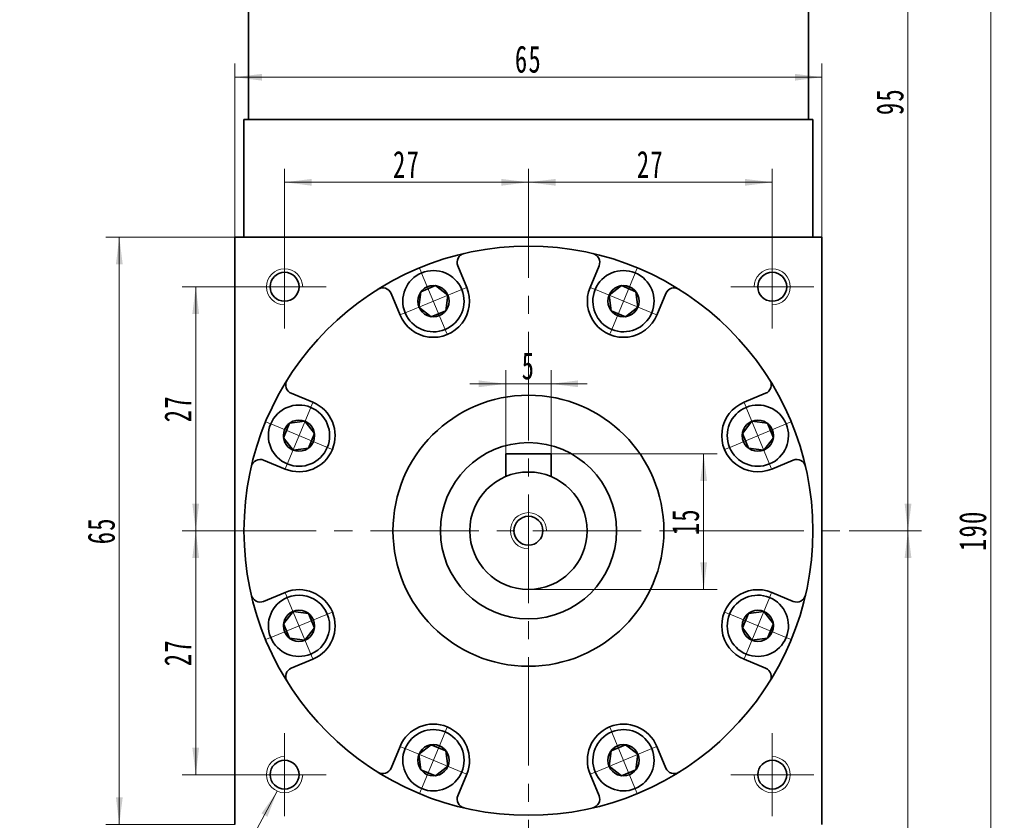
# Model space of a CAD drawing. Header units: millimetres. Extents: x -16 to 515, y 9 to 383.
# Tile 6 of 8: x 219 to 328, y 211 to 300. Entities that reach past the tile are written whole.
import ezdxf

# ---------------------------------------------------------------- set-up
doc = ezdxf.new("R2010")
doc.units = ezdxf.units.MM
doc.set_wipeout_variables(frame=1)
doc.linetypes.add('点画线', pattern=[18, 12, -2, 2, -2])
doc.layers.get('0').update_dxf_attribs({"lineweight": 35})
for name, color, linetype, lineweight in [('中心线层', 1, '点画线', 18), ('尺寸线层', 3, 'Continuous', 18), ('粗实线层', 7, 'Continuous', 35)]:
    doc.layers.add(name, color=color, linetype=linetype, lineweight=lineweight)
doc.styles.add('标准', font='txt', dxfattribs={"width": 0.667})
doc.dimstyles.new('a4-1-1', dxfattribs={"dimtxt": 3, "dimasz": 3, "dimexe": 1.5, "dimexo": 0, "dimgap": 0.5, "dimtad": 1, "dimdec": 3, "dimdsep": 46, "dimtxsty": '标准', "dimblk": '_CAXARROW', "dimcen": 0, "dimdle": 4, "dimazin": 2, "dimtfac": 0.707107, "dimtdec": 3, "dimtix": 1, "dimtmove": 2, "dimatfit": 3, "dimfxl": 0, "dimfrac": 2, "dimtolj": 1, "dimtzin": 0, "dimarcsym": 0})

# ---------------------------------------------------------------- blocks, each defined once
blk = doc.blocks.new('*X41')
at = {"layer": '尺寸线层', "linetype": 'Continuous'}
for points in [[(248.36, 282.11), (251.36, 282.48), (251.36, 281.73)], [(275.36, 282.11), (272.36, 282.48), (272.36, 281.73)]]:
    blk.add_hatch(color=0, dxfattribs=at).paths.add_polyline_path(points, flags=0)
at = {"layer": '尺寸线层', "color": 0, "linetype": 'Continuous'}
for p, q in [((248.36, 275.14), (248.36, 283.61)), ((275.36, 278.81), (275.36, 283.61)), ((248.36, 282.11), (275.36, 282.11))]:
    blk.add_line(p, q, dxfattribs=at)
at = {"layer": '尺寸线层', "color": 0, "insert": (261.86, 284.09), "char_height": 3, "width": 6, "attachment_point": 5, "line_spacing_factor": 1.15057, "style": '标准'}
blk.add_mtext('\\T1.1;27', dxfattribs=at)
blk = doc.blocks.new('_CAXARROW')
blk.add_hatch(color=0).paths.add_polyline_path([(0, 0), (-1, 0.125), (-1, -0.125)], flags=0)
blk = doc.blocks.new('*X42')
at = {"layer": '尺寸线层', "linetype": 'Continuous'}
for points in [[(275.36, 282.11), (278.36, 282.48), (278.36, 281.73)], [(302.36, 282.11), (299.36, 282.48), (299.36, 281.73)]]:
    blk.add_hatch(color=0, dxfattribs=at).paths.add_polyline_path(points, flags=0)
at = {"layer": '尺寸线层', "color": 0, "linetype": 'Continuous'}
for p, q in [((275.36, 278.81), (275.36, 283.61)), ((302.36, 275.14), (302.36, 283.61)), ((275.36, 282.11), (302.36, 282.11))]:
    blk.add_line(p, q, dxfattribs=at)
at = {"layer": '尺寸线层', "color": 0, "insert": (288.86, 284.09), "char_height": 3, "width": 6, "attachment_point": 5, "line_spacing_factor": 1.15057, "style": '标准'}
blk.add_mtext('\\T1.1;27', dxfattribs=at)
blk = doc.blocks.new('*X43')
at = {"layer": '尺寸线层', "linetype": 'Continuous'}
for points in [[(238.52, 270.54), (238.89, 267.54), (238.14, 267.54)], [(238.52, 243.54), (238.89, 246.54), (238.14, 246.54)]]:
    blk.add_hatch(color=0, dxfattribs=at).paths.add_polyline_path(points, flags=0)
at = {"layer": '尺寸线层', "color": 0, "linetype": 'Continuous'}
for p, q in [((243.76, 270.54), (237.02, 270.54)), ((238.52, 270.54), (238.52, 243.54)), ((239.86, 243.54), (237.02, 243.54))]:
    blk.add_line(p, q, dxfattribs=at)
at = {"layer": '尺寸线层', "color": 0, "insert": (236.53, 257.04), "char_height": 3, "width": 6, "attachment_point": 5, "rotation": 90, "line_spacing_factor": 1.15057, "style": '标准'}
blk.add_mtext('\\T1.1;27', dxfattribs=at)
blk = doc.blocks.new('*X44')
at = {"layer": '尺寸线层', "linetype": 'Continuous'}
for points in [[(238.52, 243.54), (238.89, 240.54), (238.14, 240.54)], [(238.52, 216.54), (238.89, 219.54), (238.14, 219.54)]]:
    blk.add_hatch(color=0, dxfattribs=at).paths.add_polyline_path(points, flags=0)
at = {"layer": '尺寸线层', "color": 0, "linetype": 'Continuous'}
for p, q in [((239.86, 243.54), (237.02, 243.54)), ((238.52, 243.54), (238.52, 216.54)), ((243.76, 216.54), (237.02, 216.54))]:
    blk.add_line(p, q, dxfattribs=at)
at = {"layer": '尺寸线层', "color": 0, "insert": (236.53, 230.04), "char_height": 3, "width": 6, "attachment_point": 5, "rotation": 90, "line_spacing_factor": 1.15057, "style": '标准'}
blk.add_mtext('\\T1.1;27', dxfattribs=at)
blk = doc.blocks.new('*X45')
at = {"layer": '尺寸线层', "linetype": 'Continuous'}
for points in [[(230.05, 276.04), (229.68, 273.04), (230.43, 273.04)], [(230.05, 211.04), (229.68, 214.04), (230.43, 214.04)]]:
    blk.add_hatch(color=0, dxfattribs=at).paths.add_polyline_path(points, flags=0)
at = {"layer": '尺寸线层', "color": 0, "linetype": 'Continuous'}
for p, q in [((242.86, 276.04), (228.55, 276.04)), ((230.05, 211.04), (230.05, 276.04)), ((242.86, 211.04), (228.55, 211.04))]:
    blk.add_line(p, q, dxfattribs=at)
at = {"layer": '尺寸线层', "color": 0, "insert": (228.07, 243.54), "char_height": 3, "width": 6, "attachment_point": 5, "rotation": 90, "line_spacing_factor": 1.15057, "style": '标准'}
blk.add_mtext('\\T1.1;65', dxfattribs=at)
blk = doc.blocks.new('*X46')
at = {"layer": '尺寸线层', "linetype": 'Continuous'}
for points in [[(242.86, 293.74), (245.86, 294.11), (245.86, 293.36)], [(307.86, 293.74), (304.86, 294.11), (304.86, 293.36)]]:
    blk.add_hatch(color=0, dxfattribs=at).paths.add_polyline_path(points, flags=0)
at = {"layer": '尺寸线层', "color": 0, "linetype": 'Continuous'}
for p, q in [((242.86, 276.04), (242.86, 295.24)), ((307.86, 276.04), (307.86, 295.24)), ((242.86, 293.74), (307.86, 293.74))]:
    blk.add_line(p, q, dxfattribs=at)
at = {"layer": '尺寸线层', "color": 0, "insert": (275.36, 295.72), "char_height": 3, "width": 6, "attachment_point": 5, "line_spacing_factor": 1.15057, "style": '标准'}
blk.add_mtext('\\T1.1;65', dxfattribs=at)
blk = doc.blocks.new('*X47')
at = {"layer": '尺寸线层', "linetype": 'Continuous'}
for points in [[(317.39, 243.54), (317.77, 240.54), (317.02, 240.54)], [(317.39, 148.54), (317.77, 151.54), (317.02, 151.54)]]:
    blk.add_hatch(color=0, dxfattribs=at).paths.add_polyline_path(points, flags=0)
at = {"layer": '尺寸线层', "color": 0, "linetype": 'Continuous'}
for p, q in [((310.86, 243.54), (318.89, 243.54)), ((317.39, 243.54), (317.39, 148.54)), ((280.86, 148.54), (318.89, 148.54))]:
    blk.add_line(p, q, dxfattribs=at)
at = {"layer": '尺寸线层', "color": 0, "insert": (315.41, 196.04), "char_height": 3, "width": 6, "attachment_point": 5, "rotation": 90, "line_spacing_factor": 1.15057, "style": '标准'}
blk.add_mtext('\\T1.1;95', dxfattribs=at)
blk = doc.blocks.new('*X48')
at = {"layer": '尺寸线层', "linetype": 'Continuous'}
for points in [[(326.56, 338.54), (326.93, 335.54), (326.18, 335.54)], [(326.56, 148.54), (326.93, 151.54), (326.18, 151.54)]]:
    blk.add_hatch(color=0, dxfattribs=at).paths.add_polyline_path(points, flags=0)
at = {"layer": '尺寸线层', "color": 0, "linetype": 'Continuous'}
for p, q in [((280.86, 338.54), (328.06, 338.54)), ((326.56, 338.54), (326.56, 148.54)), ((280.86, 148.54), (328.06, 148.54))]:
    blk.add_line(p, q, dxfattribs=at)
at = {"layer": '尺寸线层', "color": 0, "insert": (324.57, 243.54), "char_height": 3, "width": 7.9737, "attachment_point": 5, "rotation": 90, "line_spacing_factor": 1.15057, "style": '标准'}
blk.add_mtext('\\T1.1;190', dxfattribs=at)
blk = doc.blocks.new('*X49')
at = {"layer": '尺寸线层', "linetype": 'Continuous'}
blk.add_hatch(color=0, dxfattribs=at).paths.add_polyline_path([(13.51, 19.45), (12.42, 16.63), (11.76, 16.99)], flags=0)
at = {"layer": '尺寸线层', "color": 0, "linetype": 'Continuous'}
blk.add_line((13.51, 19.45), (3, 0), dxfattribs=at)
at = {"layer": '尺寸线层', "color": 0}
for p, q in [((0, 6.73), (-10.53, 6.73)), ((0, 0), (0, 6.73)), ((0, 0), (-10.53, 0)), ((3, 0), (0, 0))]:
    blk.add_line(p, q, dxfattribs=at)
at = {"layer": '尺寸线层', "color": 0, "insert": (-1.5, 0.6), "char_height": 3, "width": 17.068, "attachment_point": 9, "line_spacing_factor": 1.15057, "style": '标准'}
blk.add_mtext('\\T1.1;4-M4x8\\P6个面', dxfattribs=at)
blk = doc.blocks.new('*X50')
at = {"layer": '尺寸线层', "linetype": 'Continuous'}
for points in [[(294.76, 252.04), (295.14, 249.04), (294.39, 249.04)], [(294.76, 237.04), (295.14, 240.04), (294.39, 240.04)]]:
    blk.add_hatch(color=0, dxfattribs=at).paths.add_polyline_path(points, flags=0)
at = {"layer": '尺寸线层', "color": 0, "linetype": 'Continuous'}
for p, q in [((277.86, 252.04), (296.26, 252.04)), ((294.76, 252.04), (294.76, 237.04)), ((275.36, 237.04), (296.26, 237.04))]:
    blk.add_line(p, q, dxfattribs=at)
at = {"layer": '尺寸线层', "color": 0, "insert": (292.77, 244.54), "char_height": 3, "width": 6, "attachment_point": 5, "rotation": 90, "line_spacing_factor": 1.15057, "style": '标准'}
blk.add_mtext('\\T1.1;15', dxfattribs=at)
blk = doc.blocks.new('*X51')
at = {"layer": '尺寸线层', "linetype": 'Continuous'}
for points in [[(272.86, 259.8), (269.86, 259.43), (269.86, 260.18)], [(277.86, 259.8), (280.86, 259.43), (280.86, 260.18)]]:
    blk.add_hatch(color=0, dxfattribs=at).paths.add_polyline_path(points, flags=0)
at = {"layer": '尺寸线层', "color": 0, "linetype": 'Continuous'}
for p, q in [((272.86, 252.04), (272.86, 261.3)), ((277.86, 252.04), (277.86, 261.3)), ((281.86, 259.8), (268.86, 259.8))]:
    blk.add_line(p, q, dxfattribs=at)
at = {"layer": '尺寸线层', "color": 0, "insert": (275.36, 261.77), "char_height": 3, "width": 6, "attachment_point": 5, "line_spacing_factor": 1.15057, "style": '标准'}
blk.add_mtext('\\T1.1;5', dxfattribs=at)
blk = doc.blocks.new('*X52')
at = {"layer": '中心线层', "linetype": '点画线', "lineweight": 18}
for p, q in [((0, -3.89), (0, 3.89)), ((-3.89, 0), (3.89, 0))]:
    blk.add_line(p, q, dxfattribs=at)
at = {"layer": '粗实线层'}
for p, q in [((-1.73, 0), (-0.87, 1.5)), ((-0.87, 1.5), (0.87, 1.5)), ((1.73, 0), (0.87, 1.5)), ((1.73, 0), (0.87, 1.5)), ((-1.73, 0), (-0.87, -1.5)), ((1.73, 0), (0.87, -1.5)), ((-0.87, -1.5), (0.87, -1.5))]:
    blk.add_line(p, q, dxfattribs=at)
blk.add_circle((0, 0), 1.73, dxfattribs=at)
for start, end in [(0, 180), (180, 360)]:
    blk.add_arc((0, 0), 3.39, start, end, dxfattribs=at)
blk = doc.blocks.new('*X57')
at = {"layer": '尺寸线层', "linetype": 'Continuous'}
for points in [[(317.39, 338.54), (317.02, 335.54), (317.77, 335.54)], [(317.39, 243.54), (317.02, 246.54), (317.77, 246.54)]]:
    blk.add_hatch(color=0, dxfattribs=at).paths.add_polyline_path(points, flags=0)
at = {"layer": '尺寸线层', "color": 0, "linetype": 'Continuous'}
for p, q in [((280.86, 338.54), (318.89, 338.54)), ((317.39, 243.54), (317.39, 338.54)), ((310.86, 243.54), (318.89, 243.54))]:
    blk.add_line(p, q, dxfattribs=at)
at = {"layer": '尺寸线层', "color": 0, "insert": (315.41, 291.04), "char_height": 3, "width": 6, "attachment_point": 5, "rotation": 90, "line_spacing_factor": 1.15057, "style": '标准'}
blk.add_mtext('\\T1.1;95', dxfattribs=at)

msp = doc.modelspace()

# ---------------------------------------------------------------- linework, layer by layer
at = {"layer": '中心线层'}
for p, q in [((275.359, 145.5419), (275.359, 278.8141)), ((248.359, 265.9419), (248.359, 275.1419)), ((302.359, 275.1419), (302.359, 265.9419)), ((243.759, 270.5419), (252.959, 270.5419)), ((297.759, 270.5419), (306.959, 270.5419)), ((239.859, 243.5419), (310.859, 243.5419)), ((248.359, 211.9419), (248.359, 221.1419)), ((302.359, 221.1419), (302.359, 211.9419)), ((252.959, 216.5419), (243.759, 216.5419)), ((306.959, 216.5419), (297.759, 216.5419))]:
    msp.add_line(p, q, dxfattribs=at)
at = {"layer": '粗实线层'}
for p, q in [((244.359, 311.0419), (244.359, 289.0419)), ((306.359, 311.0419), (306.359, 289.0419)), ((306.359, 311.0419), (306.359, 289.0419)), ((243.859, 276.0419), (243.859, 289.0419)), ((243.859, 289.0419), (306.859, 289.0419)), ((306.859, 289.0419), (306.859, 276.0419)), ((306.859, 276.0419), (306.859, 289.0419)), ((242.859, 276.0419), (307.859, 276.0419)), ((242.859, 211.0419), (242.859, 276.0419)), ((307.859, 211.0419), (307.859, 276.0419)), ((268.5307, 270.4793), (267.5406, 272.8697)), ((282.1873, 270.4793), (283.1774, 272.8697)), ((261.1397, 267.4178), (260.1495, 269.8082)), ((289.5783, 267.4178), (290.5684, 269.8082)), ((251.483, 257.7612), (249.0926, 258.7513)), ((299.2349, 257.7612), (301.6254, 258.7513)), ((277.859, 252.0419), (272.859, 252.0419)), ((272.859, 252.0419), (272.859, 249.5419)), ((277.859, 252.0419), (277.859, 249.5419)), ((248.4216, 250.3701), (246.0311, 251.3603)), ((302.2964, 250.3701), (304.6868, 251.3603)), ((248.4216, 236.7136), (246.0311, 235.7234)), ((302.2964, 236.7136), (304.6868, 235.7234)), ((251.483, 229.3225), (249.0926, 228.3324)), ((299.2349, 229.3225), (301.6254, 228.3324)), ((261.1397, 219.6659), (260.1495, 217.2755)), ((289.5783, 219.6659), (290.5684, 217.2755)), ((268.5307, 216.6044), (267.5406, 214.214)), ((282.1873, 216.6044), (283.1774, 214.214))]:
    msp.add_line(p, q, dxfattribs=at)
for centre, radius in [((275.359, 243.5419), 31.5), ((248.359, 270.5419), 1.6), ((302.359, 270.5419), 1.6), ((275.359, 243.5419), 15), ((275.359, 243.5419), 9.75), ((275.359, 243.5419), 6.5), ((275.359, 243.5419), 1.6), ((248.359, 216.5419), 1.6), ((302.359, 216.5419), 1.6)]:
    msp.add_circle(centre, radius, dxfattribs=at)
for centre, radius, start, end in [((268.4644, 273.2524), 1, 103.064537, 202.500054), ((282.2535, 273.2524), 1, 337.499946, 76.935463), ((259.2257, 269.4255), 1, 22.499946, 121.935463), ((264.8352, 268.9485), 4, 202.5, 22.5), ((285.8828, 268.9485), 4, 157.5, 337.5), ((291.4923, 269.4255), 1, 58.064537, 157.500054), ((249.4753, 259.6752), 1, 148.064537, 247.500054), ((301.2427, 259.6752), 1, 292.499946, 31.935463), ((249.9523, 254.0656), 4, 247.5, 67.5), ((300.7657, 254.0656), 4, 112.5, 292.5), ((245.6485, 250.4364), 1, 67.499946, 166.935463), ((305.0695, 250.4364), 1, 13.064537, 112.500054), ((249.9523, 233.0181), 4, 292.5, 112.5), ((300.7657, 233.0181), 4, 67.5, 247.5), ((245.6485, 236.6473), 1, 193.064537, 292.500054), ((305.0695, 236.6473), 1, 247.499946, 346.935463), ((249.4753, 227.4085), 1, 112.499946, 211.935463), ((301.2427, 227.4085), 1, 328.064537, 67.500054), ((264.8352, 218.1352), 4, 337.5, 157.5), ((285.8828, 218.1352), 4, 22.5, 202.5), ((259.2257, 217.6582), 1, 238.064537, 337.500054), ((291.4923, 217.6582), 1, 202.499946, 301.935463), ((268.4644, 213.8313), 1, 157.499946, 256.935463), ((282.2535, 213.8313), 1, 283.064537, 22.500054)]:
    msp.add_arc(centre, radius, start, end, dxfattribs=at)
at = {"layer": '粗实线层', "lineweight": 18}
for centre, start, end in [((248.359, 270.5419), 0, 270), ((302.359, 270.5419), 270, 180), ((275.359, 243.5419), 0, 270), ((248.359, 216.5419), 90, 360), ((302.359, 216.5419), 180, 90)]:
    msp.add_arc(centre, 2, start, end, dxfattribs=at)

# ---------------------------------------------------------------- block references
at = {"layer": '尺寸线层'}
msp.add_blockref('*X49', (234.0367, 195.2605), dxfattribs=at)

# ---------------------------------------------------------------- dimensions: what is measured, and where the dimension line sits
for base, p1, p2, angle, picture, middle in [((326.5568, 148.5419), (280.859, 338.5419), (280.859, 148.5419), 270, '*X48', (324.5652, 243.5419)), ((230.0515, 276.0419), (242.859, 211.0419), (242.859, 276.0419), 90, '*X45', (228.0683, 243.5419)), ((238.5159, 243.5419), (243.759, 270.5419), (239.859, 243.5419), 270, '*X43', (236.5326, 257.0419)), ((294.7636, 237.0419), (277.859, 252.0419), (275.359, 237.0419), 270, '*X50', (292.772, 244.5419)), ((238.5159, 216.5419), (239.859, 243.5419), (243.759, 216.5419), 270, '*X44', (236.5326, 230.0419)), ((317.3919, 148.5419), (310.859, 243.5419), (280.859, 148.5419), 270, '*X47', (315.4086, 196.0419))]:
    dim = msp.add_linear_dim(base=base, p1=p1, p2=p2, angle=angle, dimstyle='a4-1-1', override={"dimsah": 1, "dimtfill": 1, "dimtzin": 0}, dxfattribs=at)
    dim.commit()
    dim.dimension.update_dxf_attribs({"geometry": picture, "text_midpoint": middle})
for base, p1, p2, picture, middle in [((307.859, 293.7392), (242.859, 276.0419), (307.859, 276.0419), '*X46', (275.359, 295.7224)), ((275.359, 282.1061), (248.359, 275.1419), (275.359, 278.8141), '*X41', (261.859, 284.0893)), ((302.359, 282.1061), (275.359, 278.8141), (302.359, 275.1419), '*X42', (288.859, 284.0893)), ((272.859, 259.8025), (277.859, 252.0419), (272.859, 252.0419), '*X51', (275.359, 261.769))]:
    dim = msp.add_linear_dim(base=base, p1=p1, p2=p2, dimstyle='a4-1-1', override={"dimsah": 1, "dimtfill": 1, "dimtzin": 0}, dxfattribs=at)
    dim.commit()
    dim.dimension.update_dxf_attribs({"geometry": picture, "text_midpoint": middle})

# ---------------------------------------------------------------- next in the draw order: wipeouts: each hides what was drawn before it
for points in [[(267.9671, 270.2458), (267.959, 270.2653), (267.9508, 270.2846), (267.9424, 270.304), (267.934, 270.3232), (267.9254, 270.3424), (267.9166, 270.3616), (267.9078, 270.3807), (267.8989, 270.3998), (267.8898, 270.4188), (267.8806, 270.4377), (267.8713, 270.4566), (267.8619, 270.4754), (267.8523, 270.4942), (267.8427, 270.5129), (267.8329, 270.5315), (267.823, 270.5501), (267.813, 270.5686), (267.8029, 270.5871), (267.7927, 270.6055), (267.7823, 270.6238), (267.7719, 270.6421), (267.7613, 270.6603), (267.7506, 270.6784), (267.7398, 270.6965), (267.7289, 270.7145), (267.7179, 270.7324), (267.7067, 270.7503), (267.6955, 270.7681), (267.6841, 270.7858), (267.6727, 270.8035), (267.6727, 270.8035), (267.5841, 270.9324), (267.4896, 271.0571), (267.3895, 271.1773), (267.284, 271.2928), (267.1732, 271.4033), (267.0575, 271.5085), (266.937, 271.6083), (266.8121, 271.7025), (266.6829, 271.7907), (266.5498, 271.8729), (266.4131, 271.9489), (266.273, 272.0185), (266.1298, 272.0816), (265.9839, 272.138), (265.8356, 272.1876), (265.6851, 272.2303), (265.5328, 272.266), (265.379, 272.2946), (265.224, 272.3162), (265.0682, 272.3305), (264.912, 272.3377), (264.7555, 272.3376), (264.5993, 272.3303), (264.4435, 272.3158), (264.2886, 272.2942), (264.1348, 272.2654), (263.9825, 272.2296), (263.8321, 272.1867), (263.6838, 272.137), (263.5379, 272.0805), (263.5379, 272.0805), (263.3948, 272.0173), (263.2547, 271.9476), (263.1181, 271.8715), (262.9851, 271.7892), (262.856, 271.7008), (262.7311, 271.6065), (262.6107, 271.5066), (262.4951, 271.4013), (262.3844, 271.2907), (262.279, 271.1752), (262.179, 271.0549), (262.0846, 270.9301), (261.9961, 270.8011), (261.9137, 270.6681), (261.8375, 270.5315), (261.7676, 270.3915), (261.7043, 270.2485), (261.6477, 270.1027), (261.5979, 269.9544), (261.5549, 269.804), (261.5189, 269.6517), (261.49, 269.498), (261.4682, 269.3431), (261.4536, 269.1873), (261.4462, 269.0311), (261.446, 268.8746), (261.453, 268.7184), (261.4672, 268.5626), (261.4886, 268.4076), (261.5171, 268.2538), (261.5171, 268.2538), (261.5215, 268.2332), (261.526, 268.2126), (261.5307, 268.1921), (261.5354, 268.1716), (261.5403, 268.1511), (261.5453, 268.1307), (261.5505, 268.1103), (261.5557, 268.0899), (261.5611, 268.0695), (261.5667, 268.0492), (261.5723, 268.0289), (261.5781, 268.0087), (261.584, 267.9885), (261.59, 267.9683), (261.5962, 267.9482), (261.6024, 267.9281), (261.6088, 267.908), (261.6153, 267.888), (261.622, 267.868), (261.6288, 267.8481), (261.6357, 267.8282), (261.6427, 267.8084), (261.6498, 267.7886), (261.6571, 267.7688), (261.6645, 267.7491), (261.672, 267.7294), (261.6796, 267.7098), (261.6874, 267.6902), (261.6952, 267.6707), (261.7032, 267.6512), (261.7032, 267.6512), (261.7754, 267.4891), (261.856, 267.331), (261.9447, 267.1773), (262.0414, 267.0284), (262.1457, 266.8848), (262.2574, 266.7469), (262.3762, 266.615), (262.5017, 266.4895), (262.6336, 266.3708), (262.7715, 266.2591), (262.9151, 266.1548), (263.0639, 266.0581), (263.2176, 265.9693), (263.3758, 265.8888), (263.5379, 265.8166), (263.7036, 265.753), (263.8724, 265.6981), (264.0438, 265.6522), (264.2174, 265.6153), (264.3927, 265.5875), (264.5692, 265.569), (264.7465, 265.5597), (264.9239, 265.5597), (265.1012, 265.569), (265.2777, 265.5875), (265.453, 265.6153), (265.6266, 265.6522), (265.798, 265.6981), (265.9668, 265.753), (266.1325, 265.8166), (266.1325, 265.8166), (266.2946, 265.8888), (266.4528, 265.9693), (266.6065, 266.0581), (266.7553, 266.1548), (266.8989, 266.2591), (267.0368, 266.3708), (267.1687, 266.4895), (267.2942, 266.615), (267.413, 266.7469), (267.5247, 266.8848), (267.629, 267.0284), (267.7256, 267.1773), (267.8144, 267.331), (267.895, 267.4891), (267.9671, 267.6512), (268.0307, 267.8169), (268.0856, 267.9857), (268.1315, 268.1572), (268.1684, 268.3308), (268.1962, 268.5061), (268.2147, 268.6826), (268.224, 268.8598), (268.224, 269.0373), (268.2147, 269.2145), (268.1962, 269.391), (268.1684, 269.5663), (268.1315, 269.7399), (268.0856, 269.9114), (268.0307, 270.0801)], [(289.0147, 267.6512), (289.0227, 267.6707), (289.0306, 267.6902), (289.0384, 267.7098), (289.046, 267.7294), (289.0535, 267.7491), (289.0609, 267.7688), (289.0681, 267.7886), (289.0753, 267.8084), (289.0823, 267.8282), (289.0892, 267.8481), (289.096, 267.868), (289.1026, 267.888), (289.1091, 267.908), (289.1155, 267.9281), (289.1218, 267.9482), (289.128, 267.9683), (289.134, 267.9885), (289.1399, 268.0087), (289.1457, 268.0289), (289.1513, 268.0492), (289.1568, 268.0695), (289.1622, 268.0899), (289.1675, 268.1103), (289.1726, 268.1307), (289.1777, 268.1511), (289.1825, 268.1716), (289.1873, 268.1921), (289.1919, 268.2126), (289.1964, 268.2332), (289.2008, 268.2538), (289.2008, 268.2538), (289.2293, 268.4076), (289.2507, 268.5626), (289.265, 268.7184), (289.272, 268.8746), (289.2718, 269.0311), (289.2644, 269.1873), (289.2497, 269.3431), (289.228, 269.498), (289.199, 269.6517), (289.1631, 269.804), (289.1201, 269.9544), (289.0703, 270.1027), (289.0136, 270.2485), (288.9503, 270.3915), (288.8805, 270.5315), (288.8043, 270.6681), (288.7218, 270.8011), (288.6333, 270.9301), (288.539, 271.0549), (288.439, 271.1752), (288.3336, 271.2907), (288.2229, 271.4013), (288.1072, 271.5066), (287.9869, 271.6065), (287.862, 271.7008), (287.7329, 271.7892), (287.5999, 271.8715), (287.4632, 271.9476), (287.3232, 272.0173), (287.1801, 272.0805), (287.1801, 272.0805), (287.0342, 272.137), (286.8859, 272.1867), (286.7354, 272.2296), (286.5832, 272.2654), (286.4294, 272.2942), (286.2745, 272.3158), (286.1187, 272.3303), (285.9624, 272.3376), (285.806, 272.3377), (285.6497, 272.3305), (285.494, 272.3162), (285.339, 272.2946), (285.1852, 272.266), (285.0329, 272.2303), (284.8824, 272.1876), (284.7341, 272.138), (284.5881, 272.0816), (284.445, 272.0185), (284.3049, 271.9489), (284.1681, 271.8729), (284.0351, 271.7907), (283.9059, 271.7025), (283.781, 271.6083), (283.6605, 271.5085), (283.5448, 271.4033), (283.434, 271.2928), (283.3285, 271.1773), (283.2284, 271.0571), (283.1339, 270.9324), (283.0453, 270.8035), (283.0453, 270.8035), (283.0338, 270.7858), (283.0225, 270.7681), (283.0112, 270.7503), (283.0001, 270.7324), (282.9891, 270.7145), (282.9782, 270.6965), (282.9674, 270.6784), (282.9567, 270.6603), (282.9461, 270.6421), (282.9357, 270.6238), (282.9253, 270.6055), (282.9151, 270.5871), (282.905, 270.5686), (282.895, 270.5501), (282.8851, 270.5315), (282.8753, 270.5129), (282.8656, 270.4942), (282.8561, 270.4754), (282.8467, 270.4566), (282.8374, 270.4377), (282.8282, 270.4188), (282.8191, 270.3998), (282.8102, 270.3807), (282.8013, 270.3616), (282.7926, 270.3424), (282.784, 270.3232), (282.7755, 270.304), (282.7672, 270.2846), (282.7589, 270.2653), (282.7508, 270.2458), (282.7508, 270.2458), (282.6872, 270.0801), (282.6324, 269.9114), (282.5864, 269.7399), (282.5495, 269.5663), (282.5218, 269.391), (282.5032, 269.2145), (282.4939, 269.0373), (282.4939, 268.8598), (282.5032, 268.6826), (282.5218, 268.5061), (282.5495, 268.3308), (282.5864, 268.1572), (282.6324, 267.9857), (282.6872, 267.8169), (282.7508, 267.6512), (282.823, 267.4891), (282.9036, 267.331), (282.9923, 267.1773), (283.089, 267.0284), (283.1933, 266.8848), (283.305, 266.7469), (283.4238, 266.615), (283.5493, 266.4895), (283.6812, 266.3708), (283.8191, 266.2591), (283.9627, 266.1548), (284.1115, 266.0581), (284.2652, 265.9693), (284.4233, 265.8888), (284.5855, 265.8166), (284.5855, 265.8166), (284.7512, 265.753), (284.92, 265.6981), (285.0914, 265.6522), (285.265, 265.6153), (285.4403, 265.5875), (285.6168, 265.569), (285.794, 265.5597), (285.9715, 265.5597), (286.1488, 265.569), (286.3253, 265.5875), (286.5006, 265.6153), (286.6742, 265.6522), (286.8456, 265.6981), (287.0144, 265.753), (287.1801, 265.8166), (287.3422, 265.8888), (287.5004, 265.9693), (287.6541, 266.0581), (287.8029, 266.1548), (287.9465, 266.2591), (288.0844, 266.3708), (288.2163, 266.4895), (288.3418, 266.615), (288.4606, 266.7469), (288.5722, 266.8848), (288.6766, 267.0284), (288.7732, 267.1773), (288.862, 267.331), (288.9425, 267.4891)], [(251.2496, 257.1976), (251.2301, 257.2056), (251.2106, 257.2135), (251.191, 257.2212), (251.1714, 257.2289), (251.1517, 257.2364), (251.132, 257.2437), (251.1123, 257.251), (251.0925, 257.2582), (251.0726, 257.2652), (251.0527, 257.2721), (251.0328, 257.2788), (251.0128, 257.2855), (250.9928, 257.292), (250.9728, 257.2984), (250.9527, 257.3047), (250.9325, 257.3108), (250.9124, 257.3169), (250.8921, 257.3228), (250.8719, 257.3285), (250.8516, 257.3342), (250.8313, 257.3397), (250.811, 257.3451), (250.7906, 257.3504), (250.7702, 257.3555), (250.7497, 257.3605), (250.7292, 257.3654), (250.7087, 257.3702), (250.6882, 257.3748), (250.6676, 257.3793), (250.647, 257.3837), (250.647, 257.3837), (250.4932, 257.4122), (250.3383, 257.4336), (250.1825, 257.4478), (250.0262, 257.4548), (249.8698, 257.4546), (249.7135, 257.4472), (249.5578, 257.4326), (249.4029, 257.4108), (249.2491, 257.3819), (249.0969, 257.3459), (248.9464, 257.303), (248.7982, 257.2531), (248.6523, 257.1965), (248.5093, 257.1332), (248.3693, 257.0634), (248.2327, 256.9871), (248.0998, 256.9047), (247.9708, 256.8162), (247.846, 256.7219), (247.7257, 256.6219), (247.6101, 256.5164), (247.4995, 256.4058), (247.3942, 256.2901), (247.2943, 256.1697), (247.2001, 256.0449), (247.1117, 255.9158), (247.0294, 255.7828), (246.9533, 255.6461), (246.8835, 255.506), (246.8203, 255.3629), (246.8203, 255.3629), (246.7638, 255.2171), (246.7141, 255.0688), (246.6713, 254.9183), (246.6354, 254.766), (246.6067, 254.6123), (246.585, 254.4573), (246.5705, 254.3016), (246.5632, 254.1453), (246.5632, 253.9889), (246.5703, 253.8326), (246.5847, 253.6768), (246.6062, 253.5219), (246.6348, 253.3681), (246.6706, 253.2158), (246.7133, 253.0653), (246.7629, 252.9169), (246.8192, 252.771), (246.8823, 252.6278), (246.9519, 252.4877), (247.0279, 252.351), (247.1101, 252.2179), (247.1984, 252.0888), (247.2925, 251.9638), (247.3923, 251.8434), (247.4976, 251.7276), (247.608, 251.6169), (247.7235, 251.5113), (247.8437, 251.4112), (247.9684, 251.3168), (248.0973, 251.2282), (248.0973, 251.2282), (248.115, 251.2167), (248.1327, 251.2054), (248.1505, 251.1941), (248.1684, 251.183), (248.1863, 251.172), (248.2043, 251.161), (248.2224, 251.1502), (248.2405, 251.1396), (248.2587, 251.129), (248.277, 251.1185), (248.2953, 251.1082), (248.3137, 251.0979), (248.3322, 251.0878), (248.3507, 251.0778), (248.3693, 251.0679), (248.388, 251.0582), (248.4067, 251.0485), (248.4254, 251.039), (248.4443, 251.0295), (248.4631, 251.0202), (248.4821, 251.0111), (248.5011, 251.002), (248.5201, 250.993), (248.5392, 250.9842), (248.5584, 250.9755), (248.5776, 250.9669), (248.5969, 250.9584), (248.6162, 250.95), (248.6356, 250.9418), (248.655, 250.9337), (248.655, 250.9337), (248.8207, 250.8701), (248.9895, 250.8152), (249.1609, 250.7693), (249.3345, 250.7324), (249.5098, 250.7046), (249.6863, 250.6861), (249.8636, 250.6768), (250.041, 250.6768), (250.2183, 250.6861), (250.3948, 250.7046), (250.5701, 250.7324), (250.7437, 250.7693), (250.9151, 250.8152), (251.0839, 250.8701), (251.2496, 250.9337), (251.4117, 251.0059), (251.5699, 251.0865), (251.7236, 251.1752), (251.8724, 251.2719), (252.016, 251.3762), (252.1539, 251.4879), (252.2858, 251.6066), (252.4113, 251.7321), (252.5301, 251.864), (252.6418, 252.0019), (252.7461, 252.1455), (252.8428, 252.2944), (252.9315, 252.4481), (253.0121, 252.6062), (253.0843, 252.7683), (253.0843, 252.7683), (253.1479, 252.934), (253.2027, 253.1028), (253.2486, 253.2743), (253.2855, 253.4479), (253.3133, 253.6232), (253.3319, 253.7997), (253.3411, 253.9769), (253.3411, 254.1544), (253.3319, 254.3316), (253.3133, 254.5081), (253.2855, 254.6834), (253.2486, 254.857), (253.2027, 255.0285), (253.1479, 255.1973), (253.0843, 255.3629), (253.0121, 255.5251), (252.9315, 255.6832), (252.8428, 255.8369), (252.7461, 255.9858), (252.6418, 256.1293), (252.5301, 256.2673), (252.4113, 256.3992), (252.2858, 256.5247), (252.1539, 256.6434), (252.016, 256.7551), (251.8724, 256.8594), (251.7236, 256.9561), (251.5699, 257.0448), (251.4117, 257.1254)], [(302.063, 250.9337), (302.0824, 250.9418), (302.1018, 250.95), (302.1211, 250.9584), (302.1404, 250.9669), (302.1596, 250.9755), (302.1787, 250.9842), (302.1978, 250.993), (302.2169, 251.002), (302.2359, 251.0111), (302.2548, 251.0202), (302.2737, 251.0295), (302.2925, 251.039), (302.3113, 251.0485), (302.33, 251.0582), (302.3487, 251.0679), (302.3672, 251.0778), (302.3858, 251.0878), (302.4042, 251.0979), (302.4226, 251.1082), (302.441, 251.1185), (302.4592, 251.129), (302.4774, 251.1396), (302.4956, 251.1502), (302.5136, 251.161), (302.5316, 251.172), (302.5496, 251.183), (302.5674, 251.1941), (302.5852, 251.2054), (302.603, 251.2167), (302.6206, 251.2282), (302.6206, 251.2282), (302.7496, 251.3168), (302.8743, 251.4112), (302.9945, 251.5113), (303.1099, 251.6169), (303.2204, 251.7276), (303.3257, 251.8434), (303.4255, 251.9638), (303.5196, 252.0888), (303.6079, 252.2179), (303.6901, 252.351), (303.7661, 252.4877), (303.8357, 252.6278), (303.8987, 252.771), (303.9551, 252.9169), (304.0047, 253.0653), (304.0474, 253.2158), (304.0831, 253.3681), (304.1118, 253.5219), (304.1333, 253.6768), (304.1477, 253.8326), (304.1548, 253.9889), (304.1547, 254.1453), (304.1475, 254.3016), (304.133, 254.4573), (304.1113, 254.6123), (304.0825, 254.766), (304.0467, 254.9183), (304.0039, 255.0688), (303.9541, 255.2171), (303.8976, 255.3629), (303.8976, 255.3629), (303.8344, 255.506), (303.7647, 255.6461), (303.6886, 255.7828), (303.6063, 255.9158), (303.5179, 256.0449), (303.4237, 256.1697), (303.3238, 256.2901), (303.2184, 256.4058), (303.1079, 256.5164), (302.9923, 256.6219), (302.872, 256.7219), (302.7472, 256.8162), (302.6182, 256.9047), (302.4853, 256.9871), (302.3487, 257.0634), (302.2087, 257.1332), (302.0656, 257.1965), (301.9198, 257.2531), (301.7715, 257.303), (301.6211, 257.3459), (301.4689, 257.3819), (301.3151, 257.4108), (301.1602, 257.4326), (301.0045, 257.4472), (300.8482, 257.4546), (300.6918, 257.4548), (300.5355, 257.4478), (300.3797, 257.4336), (300.2247, 257.4122), (300.0709, 257.3837), (300.0709, 257.3837), (300.0503, 257.3793), (300.0298, 257.3748), (300.0092, 257.3702), (299.9887, 257.3654), (299.9683, 257.3605), (299.9478, 257.3555), (299.9274, 257.3504), (299.907, 257.3451), (299.8867, 257.3397), (299.8664, 257.3342), (299.8461, 257.3285), (299.8258, 257.3228), (299.8056, 257.3169), (299.7855, 257.3108), (299.7653, 257.3047), (299.7452, 257.2984), (299.7252, 257.292), (299.7052, 257.2855), (299.6852, 257.2788), (299.6652, 257.2721), (299.6454, 257.2652), (299.6255, 257.2582), (299.6057, 257.251), (299.5859, 257.2437), (299.5662, 257.2364), (299.5466, 257.2289), (299.5269, 257.2212), (299.5074, 257.2135), (299.4879, 257.2056), (299.4684, 257.1976), (299.4684, 257.1976), (299.3062, 257.1254), (299.1481, 257.0448), (298.9944, 256.9561), (298.8456, 256.8594), (298.702, 256.7551), (298.564, 256.6434), (298.4322, 256.5247), (298.3067, 256.3992), (298.1879, 256.2673), (298.0762, 256.1293), (297.9719, 255.9858), (297.8752, 255.8369), (297.7865, 255.6832), (297.7059, 255.5251), (297.6337, 255.3629), (297.5701, 255.1973), (297.5153, 255.0285), (297.4693, 254.857), (297.4324, 254.6834), (297.4047, 254.5081), (297.3861, 254.3316), (297.3768, 254.1544), (297.3768, 253.9769), (297.3861, 253.7997), (297.4047, 253.6232), (297.4324, 253.4479), (297.4693, 253.2743), (297.5153, 253.1028), (297.5701, 252.934), (297.6337, 252.7683), (297.6337, 252.7683), (297.7059, 252.6062), (297.7865, 252.4481), (297.8752, 252.2944), (297.9719, 252.1455), (298.0762, 252.0019), (298.1879, 251.864), (298.3067, 251.7321), (298.4322, 251.6066), (298.564, 251.4879), (298.702, 251.3762), (298.8456, 251.2719), (298.9944, 251.1752), (299.1481, 251.0865), (299.3062, 251.0059), (299.4684, 250.9337), (299.6341, 250.8701), (299.8029, 250.8152), (299.9743, 250.7693), (300.1479, 250.7324), (300.3232, 250.7046), (300.4997, 250.6861), (300.6769, 250.6768), (300.8544, 250.6768), (301.0317, 250.6861), (301.2082, 250.7046), (301.3835, 250.7324), (301.5571, 250.7693), (301.7285, 250.8152), (301.8973, 250.8701)], [(248.655, 236.15), (248.6356, 236.1419), (248.6162, 236.1337), (248.5969, 236.1253), (248.5776, 236.1168), (248.5584, 236.1082), (248.5392, 236.0995), (248.5201, 236.0907), (248.5011, 236.0817), (248.4821, 236.0727), (248.4631, 236.0635), (248.4443, 236.0542), (248.4254, 236.0447), (248.4067, 236.0352), (248.388, 236.0255), (248.3693, 236.0158), (248.3507, 236.0059), (248.3322, 235.9959), (248.3137, 235.9858), (248.2953, 235.9755), (248.277, 235.9652), (248.2587, 235.9547), (248.2405, 235.9441), (248.2224, 235.9335), (248.2043, 235.9227), (248.1863, 235.9117), (248.1684, 235.9007), (248.1505, 235.8896), (248.1327, 235.8783), (248.115, 235.867), (248.0973, 235.8555), (248.0973, 235.8555), (247.9684, 235.7669), (247.8437, 235.6725), (247.7235, 235.5724), (247.608, 235.4668), (247.4976, 235.3561), (247.3923, 235.2403), (247.2925, 235.1199), (247.1984, 234.9949), (247.1101, 234.8658), (247.0279, 234.7327), (246.9519, 234.596), (246.8823, 234.4559), (246.8192, 234.3127), (246.7629, 234.1668), (246.7133, 234.0184), (246.6706, 233.8679), (246.6348, 233.7156), (246.6062, 233.5618), (246.5847, 233.4069), (246.5703, 233.2511), (246.5632, 233.0948), (246.5632, 232.9384), (246.5705, 232.7821), (246.585, 232.6264), (246.6067, 232.4714), (246.6354, 232.3177), (246.6713, 232.1654), (246.7141, 232.015), (246.7638, 231.8666), (246.8203, 231.7208), (246.8203, 231.7208), (246.8835, 231.5777), (246.9533, 231.4376), (247.0294, 231.3009), (247.1117, 231.1679), (247.2001, 231.0388), (247.2943, 230.914), (247.3942, 230.7936), (247.4995, 230.678), (247.6101, 230.5673), (247.7257, 230.4618), (247.846, 230.3618), (247.9708, 230.2675), (248.0998, 230.179), (248.2327, 230.0966), (248.3693, 230.0203), (248.5093, 229.9505), (248.6523, 229.8872), (248.7982, 229.8306), (248.9464, 229.7807), (249.0969, 229.7378), (249.2491, 229.7018), (249.4029, 229.6729), (249.5578, 229.6511), (249.7135, 229.6365), (249.8698, 229.6291), (250.0262, 229.6289), (250.1825, 229.6359), (250.3383, 229.6501), (250.4932, 229.6715), (250.647, 229.7), (250.647, 229.7), (250.6676, 229.7044), (250.6882, 229.7089), (250.7087, 229.7135), (250.7292, 229.7183), (250.7497, 229.7232), (250.7702, 229.7282), (250.7906, 229.7333), (250.811, 229.7386), (250.8313, 229.744), (250.8516, 229.7495), (250.8719, 229.7552), (250.8921, 229.7609), (250.9124, 229.7668), (250.9325, 229.7729), (250.9527, 229.779), (250.9728, 229.7853), (250.9928, 229.7917), (251.0128, 229.7982), (251.0328, 229.8049), (251.0527, 229.8116), (251.0726, 229.8185), (251.0925, 229.8255), (251.1123, 229.8327), (251.132, 229.84), (251.1517, 229.8473), (251.1714, 229.8549), (251.191, 229.8625), (251.2106, 229.8702), (251.2301, 229.8781), (251.2496, 229.8861), (251.2496, 229.8861), (251.4117, 229.9583), (251.5699, 230.0389), (251.7236, 230.1276), (251.8724, 230.2243), (252.016, 230.3286), (252.1539, 230.4403), (252.2858, 230.559), (252.4113, 230.6845), (252.5301, 230.8164), (252.6418, 230.9544), (252.7461, 231.0979), (252.8428, 231.2468), (252.9315, 231.4005), (253.0121, 231.5586), (253.0843, 231.7208), (253.1479, 231.8865), (253.2027, 232.0552), (253.2486, 232.2267), (253.2855, 232.4003), (253.3133, 232.5756), (253.3319, 232.7521), (253.3411, 232.9293), (253.3411, 233.1068), (253.3319, 233.284), (253.3133, 233.4605), (253.2855, 233.6358), (253.2486, 233.8094), (253.2027, 233.9809), (253.1479, 234.1497), (253.0843, 234.3154), (253.0843, 234.3154), (253.0121, 234.4775), (252.9315, 234.6356), (252.8428, 234.7893), (252.7461, 234.9382), (252.6418, 235.0818), (252.5301, 235.2197), (252.4113, 235.3516), (252.2858, 235.4771), (252.1539, 235.5958), (252.016, 235.7075), (251.8724, 235.8118), (251.7236, 235.9085), (251.5699, 235.9972), (251.4117, 236.0778), (251.2496, 236.15), (251.0839, 236.2136), (250.9151, 236.2685), (250.7437, 236.3144), (250.5701, 236.3513), (250.3948, 236.3791), (250.2183, 236.3976), (250.041, 236.4069), (249.8636, 236.4069), (249.6863, 236.3976), (249.5098, 236.3791), (249.3345, 236.3513), (249.1609, 236.3144), (248.9895, 236.2685), (248.8207, 236.2136)], [(299.4684, 229.8861), (299.4879, 229.8781), (299.5074, 229.8702), (299.5269, 229.8625), (299.5466, 229.8549), (299.5662, 229.8473), (299.5859, 229.84), (299.6057, 229.8327), (299.6255, 229.8255), (299.6454, 229.8185), (299.6652, 229.8116), (299.6852, 229.8049), (299.7052, 229.7982), (299.7252, 229.7917), (299.7452, 229.7853), (299.7653, 229.779), (299.7855, 229.7729), (299.8056, 229.7668), (299.8258, 229.7609), (299.8461, 229.7552), (299.8664, 229.7495), (299.8867, 229.744), (299.907, 229.7386), (299.9274, 229.7333), (299.9478, 229.7282), (299.9683, 229.7232), (299.9887, 229.7183), (300.0092, 229.7135), (300.0298, 229.7089), (300.0503, 229.7044), (300.0709, 229.7), (300.0709, 229.7), (300.2247, 229.6715), (300.3797, 229.6501), (300.5355, 229.6359), (300.6918, 229.6289), (300.8482, 229.6291), (301.0045, 229.6365), (301.1602, 229.6511), (301.3151, 229.6729), (301.4689, 229.7018), (301.6211, 229.7378), (301.7715, 229.7807), (301.9198, 229.8306), (302.0656, 229.8872), (302.2087, 229.9505), (302.3487, 230.0203), (302.4853, 230.0966), (302.6182, 230.179), (302.7472, 230.2675), (302.872, 230.3618), (302.9923, 230.4618), (303.1079, 230.5673), (303.2184, 230.678), (303.3238, 230.7936), (303.4237, 230.914), (303.5179, 231.0388), (303.6063, 231.1679), (303.6886, 231.3009), (303.7647, 231.4376), (303.8344, 231.5777), (303.8976, 231.7208), (303.8976, 231.7208), (303.9541, 231.8666), (304.0039, 232.015), (304.0467, 232.1654), (304.0825, 232.3177), (304.1113, 232.4714), (304.133, 232.6264), (304.1475, 232.7821), (304.1547, 232.9384), (304.1548, 233.0948), (304.1477, 233.2511), (304.1333, 233.4069), (304.1118, 233.5618), (304.0831, 233.7156), (304.0474, 233.8679), (304.0047, 234.0184), (303.9551, 234.1668), (303.8987, 234.3127), (303.8357, 234.4559), (303.7661, 234.596), (303.6901, 234.7327), (303.6079, 234.8658), (303.5196, 234.9949), (303.4255, 235.1199), (303.3257, 235.2403), (303.2204, 235.3561), (303.1099, 235.4668), (302.9945, 235.5724), (302.8743, 235.6725), (302.7496, 235.7669), (302.6206, 235.8555), (302.6206, 235.8555), (302.603, 235.867), (302.5852, 235.8783), (302.5674, 235.8896), (302.5496, 235.9007), (302.5316, 235.9117), (302.5136, 235.9227), (302.4956, 235.9335), (302.4774, 235.9441), (302.4592, 235.9547), (302.441, 235.9652), (302.4226, 235.9755), (302.4042, 235.9858), (302.3858, 235.9959), (302.3672, 236.0059), (302.3487, 236.0158), (302.33, 236.0255), (302.3113, 236.0352), (302.2925, 236.0447), (302.2737, 236.0542), (302.2548, 236.0635), (302.2359, 236.0727), (302.2169, 236.0817), (302.1978, 236.0907), (302.1787, 236.0995), (302.1596, 236.1082), (302.1404, 236.1168), (302.1211, 236.1253), (302.1018, 236.1337), (302.0824, 236.1419), (302.063, 236.15), (302.063, 236.15), (301.8973, 236.2136), (301.7285, 236.2685), (301.5571, 236.3144), (301.3835, 236.3513), (301.2082, 236.3791), (301.0317, 236.3976), (300.8544, 236.4069), (300.6769, 236.4069), (300.4997, 236.3976), (300.3232, 236.3791), (300.1479, 236.3513), (299.9743, 236.3144), (299.8029, 236.2685), (299.6341, 236.2136), (299.4684, 236.15), (299.3062, 236.0778), (299.1481, 235.9972), (298.9944, 235.9085), (298.8456, 235.8118), (298.702, 235.7075), (298.564, 235.5958), (298.4322, 235.4771), (298.3067, 235.3516), (298.1879, 235.2197), (298.0762, 235.0818), (297.9719, 234.9382), (297.8752, 234.7893), (297.7865, 234.6356), (297.7059, 234.4775), (297.6337, 234.3154), (297.6337, 234.3154), (297.5701, 234.1497), (297.5153, 233.9809), (297.4693, 233.8094), (297.4324, 233.6358), (297.4047, 233.4605), (297.3861, 233.284), (297.3768, 233.1068), (297.3768, 232.9293), (297.3861, 232.7521), (297.4047, 232.5756), (297.4324, 232.4003), (297.4693, 232.2267), (297.5153, 232.0552), (297.5701, 231.8865), (297.6337, 231.7208), (297.7059, 231.5586), (297.7865, 231.4005), (297.8752, 231.2468), (297.9719, 231.0979), (298.0762, 230.9544), (298.1879, 230.8164), (298.3067, 230.6845), (298.4322, 230.559), (298.564, 230.4403), (298.702, 230.3286), (298.8456, 230.2243), (298.9944, 230.1276), (299.1481, 230.0389), (299.3062, 229.9583)], [(261.7032, 219.4325), (261.6952, 219.413), (261.6874, 219.3935), (261.6796, 219.3739), (261.672, 219.3543), (261.6645, 219.3346), (261.6571, 219.3149), (261.6498, 219.2951), (261.6427, 219.2753), (261.6357, 219.2555), (261.6288, 219.2356), (261.622, 219.2157), (261.6153, 219.1957), (261.6088, 219.1757), (261.6024, 219.1556), (261.5962, 219.1355), (261.59, 219.1154), (261.584, 219.0952), (261.5781, 219.075), (261.5723, 219.0548), (261.5667, 219.0345), (261.5611, 219.0142), (261.5557, 218.9938), (261.5505, 218.9734), (261.5453, 218.953), (261.5403, 218.9326), (261.5354, 218.9121), (261.5307, 218.8916), (261.526, 218.8711), (261.5215, 218.8505), (261.5171, 218.8299), (261.5171, 218.8299), (261.4886, 218.6761), (261.4672, 218.5211), (261.453, 218.3653), (261.446, 218.2091), (261.4462, 218.0526), (261.4536, 217.8964), (261.4682, 217.7406), (261.49, 217.5857), (261.5189, 217.432), (261.5549, 217.2797), (261.5979, 217.1293), (261.6477, 216.981), (261.7043, 216.8352), (261.7676, 216.6922), (261.8375, 216.5522), (261.9137, 216.4156), (261.9961, 216.2826), (262.0846, 216.1536), (262.179, 216.0288), (262.279, 215.9085), (262.3844, 215.793), (262.4951, 215.6824), (262.6107, 215.5771), (262.7311, 215.4772), (262.856, 215.3829), (262.9851, 215.2945), (263.1181, 215.2122), (263.2547, 215.1361), (263.3948, 215.0664), (263.5379, 215.0032), (263.5379, 215.0032), (263.6838, 214.9467), (263.8321, 214.897), (263.9825, 214.8541), (264.1348, 214.8183), (264.2886, 214.7895), (264.4435, 214.7679), (264.5993, 214.7534), (264.7555, 214.7461), (264.912, 214.746), (265.0682, 214.7532), (265.224, 214.7675), (265.379, 214.7891), (265.5328, 214.8177), (265.6851, 214.8534), (265.8356, 214.8961), (265.9839, 214.9457), (266.1298, 215.0021), (266.273, 215.0652), (266.4131, 215.1348), (266.5498, 215.2108), (266.6829, 215.293), (266.8121, 215.3812), (266.937, 215.4754), (267.0575, 215.5752), (267.1732, 215.6804), (267.284, 215.7909), (267.3895, 215.9064), (267.4896, 216.0266), (267.5841, 216.1513), (267.6727, 216.2802), (267.6727, 216.2802), (267.6841, 216.2979), (267.6955, 216.3156), (267.7067, 216.3334), (267.7179, 216.3513), (267.7289, 216.3692), (267.7398, 216.3872), (267.7506, 216.4053), (267.7613, 216.4234), (267.7719, 216.4416), (267.7823, 216.4599), (267.7927, 216.4782), (267.8029, 216.4966), (267.813, 216.5151), (267.823, 216.5336), (267.8329, 216.5522), (267.8427, 216.5708), (267.8523, 216.5895), (267.8619, 216.6083), (267.8713, 216.6271), (267.8806, 216.646), (267.8898, 216.6649), (267.8989, 216.6839), (267.9078, 216.703), (267.9166, 216.7221), (267.9254, 216.7413), (267.934, 216.7605), (267.9424, 216.7797), (267.9508, 216.7991), (267.959, 216.8184), (267.9671, 216.8379), (267.9671, 216.8379), (268.0307, 217.0036), (268.0856, 217.1724), (268.1315, 217.3438), (268.1684, 217.5174), (268.1962, 217.6927), (268.2147, 217.8692), (268.224, 218.0464), (268.224, 218.2239), (268.2147, 218.4011), (268.1962, 218.5776), (268.1684, 218.7529), (268.1315, 218.9265), (268.0856, 219.098), (268.0307, 219.2668), (267.9671, 219.4325), (267.895, 219.5946), (267.8144, 219.7527), (267.7256, 219.9064), (267.629, 220.0553), (267.5247, 220.1989), (267.413, 220.3368), (267.2942, 220.4687), (267.1687, 220.5942), (267.0368, 220.7129), (266.8989, 220.8246), (266.7553, 220.929), (266.6065, 221.0256), (266.4528, 221.1144), (266.2946, 221.1949), (266.1325, 221.2671), (266.1325, 221.2671), (265.9668, 221.3307), (265.798, 221.3856), (265.6266, 221.4315), (265.453, 221.4684), (265.2777, 221.4962), (265.1012, 221.5147), (264.9239, 221.524), (264.7465, 221.524), (264.5692, 221.5147), (264.3927, 221.4962), (264.2174, 221.4684), (264.0438, 221.4315), (263.8724, 221.3856), (263.7036, 221.3307), (263.5379, 221.2671), (263.3758, 221.1949), (263.2176, 221.1144), (263.0639, 221.0256), (262.9151, 220.929), (262.7715, 220.8246), (262.6336, 220.7129), (262.5017, 220.5942), (262.3762, 220.4687), (262.2574, 220.3368), (262.1457, 220.1989), (262.0414, 220.0553), (261.9447, 219.9064), (261.856, 219.7527), (261.7754, 219.5946)], [(282.7508, 216.8379), (282.7589, 216.8184), (282.7672, 216.7991), (282.7755, 216.7797), (282.784, 216.7605), (282.7926, 216.7413), (282.8013, 216.7221), (282.8102, 216.703), (282.8191, 216.6839), (282.8282, 216.6649), (282.8374, 216.646), (282.8467, 216.6271), (282.8561, 216.6083), (282.8656, 216.5895), (282.8753, 216.5708), (282.8851, 216.5522), (282.895, 216.5336), (282.905, 216.5151), (282.9151, 216.4966), (282.9253, 216.4782), (282.9357, 216.4599), (282.9461, 216.4416), (282.9567, 216.4234), (282.9674, 216.4053), (282.9782, 216.3872), (282.9891, 216.3692), (283.0001, 216.3513), (283.0112, 216.3334), (283.0225, 216.3156), (283.0338, 216.2979), (283.0453, 216.2802), (283.0453, 216.2802), (283.1339, 216.1513), (283.2284, 216.0266), (283.3285, 215.9064), (283.434, 215.7909), (283.5448, 215.6804), (283.6605, 215.5752), (283.781, 215.4754), (283.9059, 215.3812), (284.0351, 215.293), (284.1681, 215.2108), (284.3049, 215.1348), (284.445, 215.0652), (284.5881, 215.0021), (284.7341, 214.9457), (284.8824, 214.8961), (285.0329, 214.8534), (285.1852, 214.8177), (285.339, 214.7891), (285.494, 214.7675), (285.6497, 214.7532), (285.806, 214.746), (285.9624, 214.7461), (286.1187, 214.7534), (286.2745, 214.7679), (286.4294, 214.7895), (286.5832, 214.8183), (286.7354, 214.8541), (286.8859, 214.897), (287.0342, 214.9467), (287.1801, 215.0032), (287.1801, 215.0032), (287.3232, 215.0664), (287.4632, 215.1361), (287.5999, 215.2122), (287.7329, 215.2945), (287.862, 215.3829), (287.9869, 215.4772), (288.1072, 215.5771), (288.2229, 215.6824), (288.3336, 215.793), (288.439, 215.9085), (288.539, 216.0288), (288.6333, 216.1536), (288.7218, 216.2826), (288.8043, 216.4156), (288.8805, 216.5522), (288.9503, 216.6922), (289.0136, 216.8352), (289.0703, 216.981), (289.1201, 217.1293), (289.1631, 217.2797), (289.199, 217.432), (289.228, 217.5857), (289.2497, 217.7406), (289.2644, 217.8964), (289.2718, 218.0526), (289.272, 218.2091), (289.265, 218.3653), (289.2507, 218.5211), (289.2293, 218.6761), (289.2008, 218.8299), (289.2008, 218.8299), (289.1964, 218.8505), (289.1919, 218.8711), (289.1873, 218.8916), (289.1825, 218.9121), (289.1777, 218.9326), (289.1726, 218.953), (289.1675, 218.9734), (289.1622, 218.9938), (289.1568, 219.0142), (289.1513, 219.0345), (289.1457, 219.0548), (289.1399, 219.075), (289.134, 219.0952), (289.128, 219.1154), (289.1218, 219.1355), (289.1155, 219.1556), (289.1091, 219.1757), (289.1026, 219.1957), (289.096, 219.2157), (289.0892, 219.2356), (289.0823, 219.2555), (289.0753, 219.2753), (289.0681, 219.2951), (289.0609, 219.3149), (289.0535, 219.3346), (289.046, 219.3543), (289.0384, 219.3739), (289.0306, 219.3935), (289.0227, 219.413), (289.0147, 219.4325), (289.0147, 219.4325), (288.9425, 219.5946), (288.862, 219.7527), (288.7732, 219.9064), (288.6766, 220.0553), (288.5722, 220.1989), (288.4606, 220.3368), (288.3418, 220.4687), (288.2163, 220.5942), (288.0844, 220.7129), (287.9465, 220.8246), (287.8029, 220.929), (287.6541, 221.0256), (287.5004, 221.1144), (287.3422, 221.1949), (287.1801, 221.2671), (287.0144, 221.3307), (286.8456, 221.3856), (286.6742, 221.4315), (286.5006, 221.4684), (286.3253, 221.4962), (286.1488, 221.5147), (285.9715, 221.524), (285.794, 221.524), (285.6168, 221.5147), (285.4403, 221.4962), (285.265, 221.4684), (285.0914, 221.4315), (284.92, 221.3856), (284.7512, 221.3307), (284.5855, 221.2671), (284.5855, 221.2671), (284.4233, 221.1949), (284.2652, 221.1144), (284.1115, 221.0256), (283.9627, 220.929), (283.8191, 220.8246), (283.6812, 220.7129), (283.5493, 220.5942), (283.4238, 220.4687), (283.305, 220.3368), (283.1933, 220.1989), (283.089, 220.0553), (282.9923, 219.9064), (282.9036, 219.7527), (282.823, 219.5946), (282.7508, 219.4325), (282.6872, 219.2668), (282.6324, 219.098), (282.5864, 218.9265), (282.5495, 218.7529), (282.5218, 218.5776), (282.5032, 218.4011), (282.4939, 218.2239), (282.4939, 218.0464), (282.5032, 217.8692), (282.5218, 217.6927), (282.5495, 217.5174), (282.5864, 217.3438), (282.6324, 217.1724), (282.6872, 217.0036)]]:
    msp.add_wipeout(points).dxf.layer = '粗实线层'

# ---------------------------------------------------------------- next in the draw order: block references
at = {"layer": '粗实线层'}
for p, rotation in [((264.8352, 268.9485), 22.5), ((285.8828, 268.9485), 337.5000000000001), ((249.9523, 254.0656), 67.50000000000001), ((300.7657, 254.0656), 292.5000000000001), ((249.9523, 233.0181), 112.5), ((300.7657, 233.0181), 247.5000000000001), ((264.8352, 218.1352), 157.5000000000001), ((285.8828, 218.1352), 202.5)]:
    msp.add_blockref('*X52', p, dxfattribs=dict(at, rotation=rotation))

# ---------------------------------------------------------------- next in the draw order: dimensions: what is measured, and where the dimension line sits
at = {"layer": '尺寸线层'}
dim = msp.add_linear_dim(base=(317.3919, 338.5419), p1=(310.859, 243.5419), p2=(280.859, 338.5419), angle=90, dimstyle='a4-1-1', override={"dimsah": 1, "dimtfill": 1, "dimtzin": 0}, dxfattribs=at)
dim.commit()
dim.dimension.update_dxf_attribs({"geometry": '*X57', "text_midpoint": (315.4086, 291.0419)})

doc.saveas('drawing.dxf')
